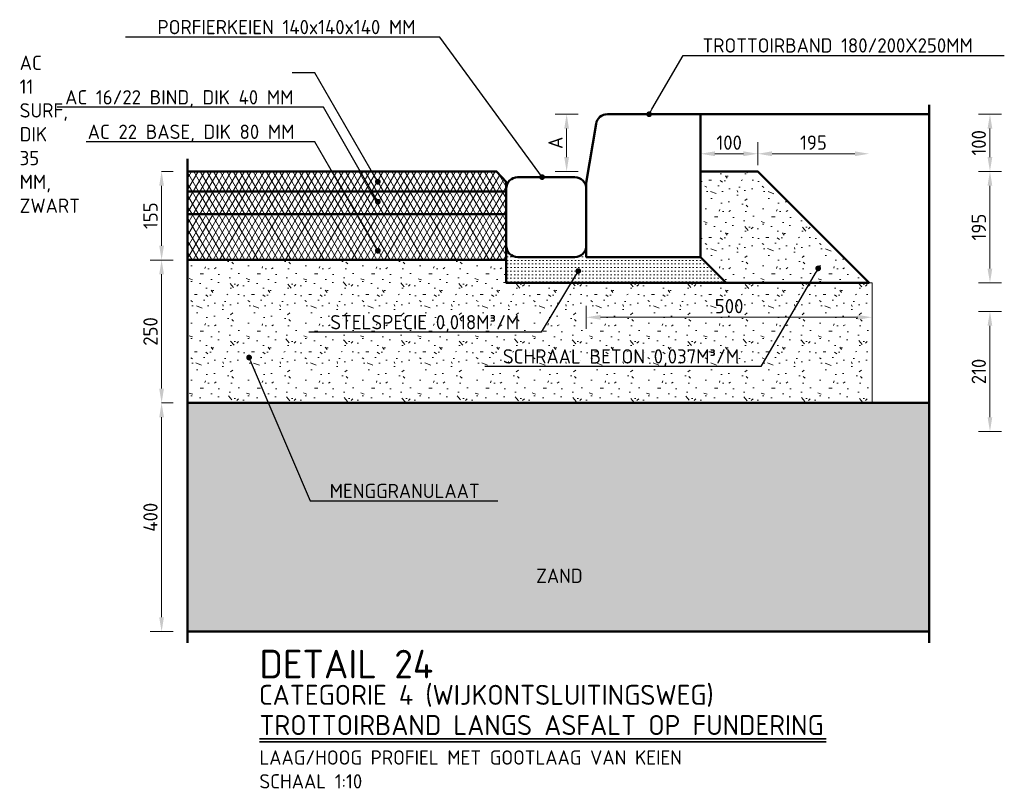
# Model space of a CAD drawing. Header units: metres. Extents: x 92403 to 95147, y 464428 to 465602.
# Tile 238 of 256: x 92596.95 to 92598.67, y 465105.42 to 465106.75. Entities that reach past the tile are written whole.
import ezdxf
from ezdxf import colors
from ezdxf.entities.mleader import LeaderData, LeaderLine
from ezdxf.math import Vec2, Vec3

# ---------------------------------------------------------------- set-up
doc = ezdxf.new("R2010")
doc.units = ezdxf.units.M
doc.linetypes.add('XX-PROJECTGRENS', pattern=[18, 12, -3, 0, -3])
doc.layers.get('0').update_dxf_attribs({"linetype": 'CONTINUOUS'})
doc.layers.get('Defpoints').update_dxf_attribs({"linetype": 'CONTINUOUS'})
for name, color, linetype, lineweight in [('N-WE-GW-GROND_ZAND_CUNETZAND-AD-10', 7, 'CONTINUOUS', 18), ('N-WE-GW-GROND_ZAND_CUNETZAND-WERK-T25', 7, 'CONTINUOUS', 25), ('N-WE-KG-PROJECTGRENS-GD', 7, 'XX-PROJECTGRENS', 50), ('N-WE-VH-KANTOPSLUITING_TROTTOIRBAND_130 150-GD', 210, 'CONTINUOUS', 50), ('N-WE-VH-VERHARDING_ASFALT-AD-10', 252, 'CONTINUOUS', 18), ('N-WE-VH-VERHARDING_ASFALT-GD', 252, 'CONTINUOUS', 50), ('N-WE-VH-VERHARDING_ASFALT-T25', 7, 'CONTINUOUS', 25), ('N-WE-VH-VERHARDING_BETON-AD-10', 252, 'CONTINUOUS', 18), ('N-WE-VH-VERHARDING_BETON_SCHRAAL-GD', 252, 'CONTINUOUS', 50), ('N-WE-VH-VERHARDING_FUNDERING-AD', 252, 'CONTINUOUS', 18), ('N-WE-VH-VERHARDING_FUNDERING-AD-10', 252, 'CONTINUOUS', 18), ('N-WE-VH-VERHARDING_NATUURSTEEN-GD', 252, 'CONTINUOUS', 50), ('N-WE-VH-VERHARDING_TEGEL-GD', 252, 'CONTINUOUS', 50), ('X-XX-AL-TEKENBLAD_TITELBLOK-T25', 7, 'CONTINUOUS', 25), ('X-XX-AL-TEKENBLAD_TITELBLOK-T35', 50, 'CONTINUOUS', 35), ('X-XX-AL-TEKENBLAD_TITELBLOK-T50', 130, 'CONTINUOUS', 50), ('X-XX-AL-VERWIJZING_DETAIL-M', 7, 'CONTINUOUS', 18)]:
    doc.layers.add(name, color=color, linetype=linetype, lineweight=lineweight)
doc.styles.add('NLCS-ISO-ANNOTATIVE-T25', font='NLCS-ISO.ttf', dxfattribs={"height": 2.5})
doc.styles.add('NLCS-ISO-M10-T25', font='NLCS-ISO.ttf', dxfattribs={"height": 0.025})
doc.styles.add('NLCS-ISO-M10-T35', font='NLCS-ISO.ttf', dxfattribs={"height": 0.035})
doc.styles.add('NLCS-ISO-M10-T50', font='NLCS-ISO.ttf', dxfattribs={"height": 0.05})
doc.dimstyles.new('NLCS-M10-T25-PIJL_L2_H1', dxfattribs={"dimscale": 0.01, "dimtxt": 2.5, "dimasz": 2.5, "dimexe": 2, "dimexo": 2, "dimgap": 0.7, "dimtad": 1, "dimzin": 0, "dimdsep": 46, "dimtxsty": 'NLCS-ISO-M10-T25', "dimcen": 2.5, "dimdle": 2, "dimclrd": 256, "dimclre": 256, "dimclrt": 7, "dimadec": 1, "dimazin": 0, "dimtfac": 1, "dimtdec": 3, "dimtofl": 0, "dimtmove": 1, "dimatfit": 0, "dimfxl": 2, "dimfxlon": 1, "dimtfillclr": 256, "dimtolj": 1, "dimtzin": 0, "dimlwd": -1, "dimlwe": -1, "dimarcsym": 0})
pattern_1 = [(0, (2985.47447, 6084.55283), (0, 0.1), [0, -0.1]), (0, (2985.47547, 6084.51783), (0, 0.1), [0, -0.1]), (0, (2985.47847, 6084.57183), (0, 0.1), [0, -0.1]), (338.1986, (2985.426468, 6084.540832), (0.3000000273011, -0.0999999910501), [0.0107703, -0.5277462]), (216.8699, (2985.436468, 6084.536832), (0.29999999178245, 0.2000000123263), [0.005, -0.495]), (130.6013, (2985.432468, 6084.533832), (0.5000000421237, -0.59999990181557), [0.0092195, -0.9127349]), (206.5651, (2985.39947, 6084.52183), (-0.099999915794, -0.1000001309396), [0.0022361, -0.2213707]), (326.3099, (2985.397468, 6084.520832), (0.1999999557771, -0.1000001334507), [0.0036056, -0.3569496]), (108.4349, (2985.40047, 6084.518832), (-0.0999998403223, 0.2000000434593), [0.0031623, -0.3130655]), (225, (2985.46347, 6084.51183), (-2e-17, -0.100000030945), [0.0042426, -0.1371787]), (0, (2985.46047, 6084.50883), (0.1, 0.1), [0.006, -0.094]), (135, (2985.46647, 6084.50883), (-0.100000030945, 9e-18), [0.0042426, -0.1371787]), (251.5651, (2985.45147, 6084.575832), (0.0999998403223, 0.2000000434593), [0.0031623, -0.3130655]), (0, (2985.45047, 6084.57283), (0.1, 0.1), [0.005, -0.095]), (143.1301, (2985.455468, 6084.572832), (-0.29999999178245, 0.2000000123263), [0.005, -0.495]), (213.6901, (2985.398468, 6084.576832), (0.1999999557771, 0.1000001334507), [0.0036056, -0.3569496]), (341.5651, (2985.39547, 6084.574832), (-0.2000000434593, 0.0999998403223), [0.0063246, -0.3099032]), (126.8699, (2985.401468, 6084.572832), (0.2000000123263, -0.29999999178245), [0.005, -0.495]), (0, (2985.42747, 6084.57283), (0, 0.1), [0, -0.1]), (0, (2985.40047, 6084.54683), (0, 0.1), [0, -0.1]), (0, (2985.42847, 6084.50983), (0, 0.1), [0, -0.1]), (0, (2985.45547, 6084.54083), (0, 0.1), [0, -0.1]), (0, (2985.42647, 6084.55783), (0, 0.1), [0, -0.1]), (0, (2985.40447, 6084.56083), (0, 0.1), [0, -0.1]), (0, (2985.41347, 6084.55483), (0, 0.1), [0, -0.1]), (0, (2985.40947, 6084.53083), (0, 0.1), [0, -0.1]), (0, (2985.38547, 6084.53483), (0, 0.1), [0, -0.1]), (0, (2985.38647, 6084.55783), (0, 0.1), [0, -0.1]), (0, (2985.38347, 6084.57983), (0, 0.1), [0, -0.1]), (0, (2985.41447, 6084.58383), (0, 0.1), [0, -0.1]), (0, (2985.43647, 6084.58783), (0, 0.1), [0, -0.1]), (0, (2985.47147, 6084.58383), (0, 0.1), [0, -0.1]), (0, (2985.44747, 6084.55283), (0, 0.1), [0, -0.1]), (0, (2985.43747, 6084.57083), (0, 0.1), [0, -0.1]), (0, (2985.44547, 6084.52283), (0, 0.1), [0, -0.1]), (0, (2985.41547, 6084.51783), (0, 0.1), [0, -0.1]), (0, (2985.44547, 6084.49583), (0, 0.1), [0, -0.1]), (0, (2985.41247, 6084.50183), (0, 0.1), [0, -0.1]), (0, (2985.38047, 6084.49883), (0, 0.1), [0, -0.1]), (0, (2985.39247, 6084.49383), (0, 0.1), [0, -0.1]), (0, (2985.39347, 6084.50783), (0, 0.1), [0, -0.1]), (0, (2985.46047, 6084.49183), (0, 0.1), [0, -0.1]), (0, (2985.47247, 6084.53283), (0, 0.1), [0, -0.1]), (0, (2985.46747, 6084.56283), (0, 0.1), [0, -0.1]), (0, (2985.42147, 6084.49083), (0, 0.1), [0, -0.1])]
pattern_2 = [(60, (92580.33699, 465107.421465), (-0.008660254, 0.005), []), (120, (92580.33699, 465107.421465), (-0.008660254, -0.005), [])]

# ---------------------------------------------------------------- blocks, each defined once
blk = doc.blocks.new('*D477')
at = {"layer": 'Defpoints', "color": 0, "transparency": 16777216}
for p in [(92597.1933, 465106.4883), (92597.1933, 465106.4883), (92597.1933, 465106.3333)]:
    blk.add_point(p, dxfattribs=at)
at = {"layer": 'X-XX-AL-VERWIJZING_DETAIL-M', "transparency": 16777216}
for p, q in [((92597.1933, 465106.4883), (92597.2133, 465106.4883)), ((92597.1933, 465106.3583), (92597.1933, 465106.4633)), ((92597.1933, 465106.3333), (92597.1733, 465106.3333))]:
    blk.add_line(p, q, dxfattribs=at)
for points in [[(92597.1891, 465106.4633), (92597.1974, 465106.4633), (92597.1933, 465106.4883)], [(92597.1891, 465106.3583), (92597.1974, 465106.3583), (92597.1933, 465106.3333)]]:
    blk.add_solid(points, dxfattribs=at)
at = {"layer": 'X-XX-AL-VERWIJZING_DETAIL-M', "color": 7, "transparency": 16777216, "insert": (92597.1738, 465106.4108), "char_height": 0.025, "attachment_point": 5, "rotation": 90, "style": 'NLCS-ISO-M10-T25'}
blk.add_mtext('\\A1;155', dxfattribs=at)
blk = doc.blocks.new('*D478')
at = {"layer": 'Defpoints', "color": 0, "transparency": 16777216}
for p in [(92598.4362, 465106.2433), (92598.6425, 465106.2433), (92598.5362, 465106.0333)]:
    blk.add_point(p, dxfattribs=at)
at = {"layer": 'X-XX-AL-VERWIJZING_DETAIL-M', "transparency": 16777216}
for p, q in [((92598.6225, 465106.2433), (92598.6625, 465106.2433)), ((92598.6425, 465106.0583), (92598.6425, 465106.2183)), ((92598.6225, 465106.0333), (92598.6625, 465106.0333))]:
    blk.add_line(p, q, dxfattribs=at)
for points in [[(92598.6383, 465106.2183), (92598.6466, 465106.2183), (92598.6425, 465106.2433)], [(92598.6383, 465106.0583), (92598.6466, 465106.0583), (92598.6425, 465106.0333)]]:
    blk.add_solid(points, dxfattribs=at)
at = {"layer": 'X-XX-AL-VERWIJZING_DETAIL-M', "color": 7, "transparency": 16777216, "insert": (92598.623, 465106.1383), "char_height": 0.025, "attachment_point": 5, "rotation": 90, "style": 'NLCS-ISO-M10-T25'}
blk.add_mtext('\\A1;210', dxfattribs=at)
blk = doc.blocks.new('*D479')
at = {"layer": 'Defpoints', "color": 0, "transparency": 16777216}
for p in [(92598.2362, 465106.4883), (92598.6425, 465106.4883), (92598.3862, 465106.2933)]:
    blk.add_point(p, dxfattribs=at)
at = {"layer": 'X-XX-AL-VERWIJZING_DETAIL-M', "transparency": 16777216}
for p, q in [((92598.6225, 465106.4883), (92598.6625, 465106.4883)), ((92598.6425, 465106.3183), (92598.6425, 465106.4633)), ((92598.6225, 465106.2933), (92598.6625, 465106.2933))]:
    blk.add_line(p, q, dxfattribs=at)
for points in [[(92598.6383, 465106.4633), (92598.6466, 465106.4633), (92598.6425, 465106.4883)], [(92598.6383, 465106.3183), (92598.6466, 465106.3183), (92598.6425, 465106.2933)]]:
    blk.add_solid(points, dxfattribs=at)
at = {"layer": 'X-XX-AL-VERWIJZING_DETAIL-M', "color": 7, "transparency": 16777216, "insert": (92598.623, 465106.3908), "char_height": 0.025, "attachment_point": 5, "rotation": 90, "style": 'NLCS-ISO-M10-T25'}
blk.add_mtext('\\A1;195', dxfattribs=at)
blk = doc.blocks.new('*D480')
at = {"layer": 'Defpoints', "color": 0, "transparency": 16777216}
for p in [(92598.2862, 465106.5883), (92598.6425, 465106.5883), (92598.2362, 465106.4883)]:
    blk.add_point(p, dxfattribs=at)
at = {"layer": 'X-XX-AL-VERWIJZING_DETAIL-M', "transparency": 16777216}
for p, q in [((92598.6225, 465106.5883), (92598.6625, 465106.5883)), ((92598.6425, 465106.5133), (92598.6425, 465106.5633)), ((92598.6225, 465106.4883), (92598.6625, 465106.4883))]:
    blk.add_line(p, q, dxfattribs=at)
for points in [[(92598.6383, 465106.5633), (92598.6466, 465106.5633), (92598.6425, 465106.5883)], [(92598.6383, 465106.5133), (92598.6466, 465106.5133), (92598.6425, 465106.4883)]]:
    blk.add_solid(points, dxfattribs=at)
at = {"layer": 'X-XX-AL-VERWIJZING_DETAIL-M', "color": 7, "transparency": 16777216, "insert": (92598.623, 465106.5383), "char_height": 0.025, "attachment_point": 5, "rotation": 90, "style": 'NLCS-ISO-M10-T25'}
blk.add_mtext('\\A1;100', dxfattribs=at)
blk = doc.blocks.new('*D481')
at = {"layer": 'Defpoints', "color": 0, "transparency": 16777216}
for p in [(92598.4312, 465106.5192), (92598.2362, 465106.4683), (92598.4312, 465106.2933)]:
    blk.add_point(p, dxfattribs=at)
at = {"layer": 'X-XX-AL-VERWIJZING_DETAIL-M', "transparency": 16777216}
for p, q in [((92598.2362, 465106.4992), (92598.2362, 465106.5392)), ((92598.2612, 465106.5192), (92598.4062, 465106.5192))]:
    blk.add_line(p, q, dxfattribs=at)
for points in [[(92598.2612, 465106.5234), (92598.2612, 465106.515), (92598.2362, 465106.5192)], [(92598.4062, 465106.5234), (92598.4062, 465106.515), (92598.4312, 465106.5192)]]:
    blk.add_solid(points, dxfattribs=at)
at = {"layer": 'X-XX-AL-VERWIJZING_DETAIL-M', "color": 7, "transparency": 16777216, "insert": (92598.3337, 465106.5387), "char_height": 0.025, "attachment_point": 5, "style": 'NLCS-ISO-M10-T25'}
blk.add_mtext('\\A1;195', dxfattribs=at)
blk = doc.blocks.new('*D482')
at = {"layer": 'Defpoints', "color": 0, "transparency": 16777216}
for p in [(92597.1933, 465106.0833), (92597.1933, 465105.6833), (92597.2387, 465105.6833)]:
    blk.add_point(p, dxfattribs=at)
at = {"layer": 'X-XX-AL-VERWIJZING_DETAIL-M', "transparency": 16777216}
for p, q in [((92597.1933, 465106.0833), (92597.2133, 465106.0833)), ((92597.1933, 465106.0583), (92597.1933, 465105.7083)), ((92597.2133, 465105.6833), (92597.1733, 465105.6833))]:
    blk.add_line(p, q, dxfattribs=at)
for points in [[(92597.1891, 465106.0583), (92597.1974, 465106.0583), (92597.1933, 465106.0833)], [(92597.1891, 465105.7083), (92597.1974, 465105.7083), (92597.1933, 465105.6833)]]:
    blk.add_solid(points, dxfattribs=at)
at = {"layer": 'X-XX-AL-VERWIJZING_DETAIL-M', "color": 7, "transparency": 16777216, "insert": (92597.1738, 465105.8833), "char_height": 0.025, "attachment_point": 5, "rotation": 90, "style": 'NLCS-ISO-M10-T25'}
blk.add_mtext('\\A1;400', dxfattribs=at)
blk = doc.blocks.new('*D483')
at = {"layer": 'Defpoints', "color": 0, "transparency": 16777216}
for p in [(92598.2362, 465106.5192), (92598.1362, 465106.4883), (92598.2362, 465106.4683)]:
    blk.add_point(p, dxfattribs=at)
at = {"layer": 'X-XX-AL-VERWIJZING_DETAIL-M', "transparency": 16777216}
for p, q in [((92598.2362, 465106.4992), (92598.2362, 465106.5392)), ((92598.1612, 465106.5192), (92598.2112, 465106.5192))]:
    blk.add_line(p, q, dxfattribs=at)
for points in [[(92598.1612, 465106.5234), (92598.1612, 465106.515), (92598.1362, 465106.5192)], [(92598.2112, 465106.5234), (92598.2112, 465106.515), (92598.2362, 465106.5192)]]:
    blk.add_solid(points, dxfattribs=at)
at = {"layer": 'X-XX-AL-VERWIJZING_DETAIL-M', "color": 7, "transparency": 16777216, "insert": (92598.1862, 465106.5387), "char_height": 0.025, "attachment_point": 5, "style": 'NLCS-ISO-M10-T25'}
blk.add_mtext('\\A1;100', dxfattribs=at)
blk = doc.blocks.new('_Dot')
at = {"color": 0, "linetype": 'ByBlock', "lineweight": -2}
blk.add_line((-0.5, 0), (-1, 0), dxfattribs=at)
at = {"color": 0, "linetype": 'ByBlock', "const_width": 0.5}
blk.add_lwpolyline([(-0.25, 0, 1), (0.25, 0, 1)], format="xyb", close=True, dxfattribs=at)
blk = doc.blocks.new('*D484')
at = {"layer": 'Defpoints', "color": 0, "transparency": 16777216}
for p in [(92597.1933, 465106.3333), (92597.1933, 465106.3333), (92597.1933, 465106.0833)]:
    blk.add_point(p, dxfattribs=at)
at = {"layer": 'X-XX-AL-VERWIJZING_DETAIL-M', "transparency": 16777216}
for p, q in [((92597.1933, 465106.3333), (92597.2133, 465106.3333)), ((92597.1933, 465106.1083), (92597.1933, 465106.3083)), ((92597.1933, 465106.0833), (92597.2133, 465106.0833))]:
    blk.add_line(p, q, dxfattribs=at)
for points in [[(92597.1891, 465106.3083), (92597.1974, 465106.3083), (92597.1933, 465106.3333)], [(92597.1891, 465106.1083), (92597.1974, 465106.1083), (92597.1933, 465106.0833)]]:
    blk.add_solid(points, dxfattribs=at)
at = {"layer": 'X-XX-AL-VERWIJZING_DETAIL-M', "color": 7, "transparency": 16777216, "insert": (92597.1738, 465106.2083), "char_height": 0.025, "attachment_point": 5, "rotation": 90, "style": 'NLCS-ISO-M10-T25'}
blk.add_mtext('\\A1;250', dxfattribs=at)
blk = doc.blocks.new('*D740')
at = {"layer": 'Defpoints', "color": 0, "transparency": 16777216}
for p in [(92597.9362, 465106.3383), (92598.4362, 465106.2733), (92598.4362, 465106.2331)]:
    blk.add_point(p, dxfattribs=at)
at = {"layer": 'X-XX-AL-VERWIJZING_DETAIL-M', "transparency": 16777216}
for p, q in [((92597.9362, 465106.2531), (92597.9362, 465106.2131)), ((92598.4362, 465106.2531), (92598.4362, 465106.2131)), ((92597.9612, 465106.2331), (92598.4112, 465106.2331))]:
    blk.add_line(p, q, dxfattribs=at)
for points in [[(92597.9612, 465106.2373), (92597.9612, 465106.2289), (92597.9362, 465106.2331)], [(92598.4112, 465106.2373), (92598.4112, 465106.2289), (92598.4362, 465106.2331)]]:
    blk.add_solid(points, dxfattribs=at)
at = {"layer": 'X-XX-AL-VERWIJZING_DETAIL-M', "color": 7, "transparency": 16777216, "insert": (92598.1862, 465106.2526), "char_height": 0.025, "attachment_point": 5, "style": 'NLCS-ISO-M10-T25'}
blk.add_mtext('\\A1;500', dxfattribs=at)
blk = doc.blocks.new('*D711')
at = {"layer": 'Defpoints', "color": 0, "transparency": 16777216}
for p in [(92597.9019, 465106.5883), (92597.9732, 465106.5883), (92597.7793, 465106.4883)]:
    blk.add_point(p, dxfattribs=at)
at = {"layer": 'X-XX-AL-VERWIJZING_DETAIL-M', "transparency": 16777216}
for p, q in [((92597.9219, 465106.5883), (92597.8819, 465106.5883)), ((92597.9019, 465106.5133), (92597.9019, 465106.5633)), ((92597.8819, 465106.4883), (92597.9219, 465106.4883))]:
    blk.add_line(p, q, dxfattribs=at)
for points in [[(92597.8977, 465106.5633), (92597.906, 465106.5633), (92597.9019, 465106.5883)], [(92597.8977, 465106.5133), (92597.906, 465106.5133), (92597.9019, 465106.4883)]]:
    blk.add_solid(points, dxfattribs=at)
at = {"layer": 'X-XX-AL-VERWIJZING_DETAIL-M', "color": 7, "transparency": 16777216, "insert": (92597.8824, 465106.5383), "char_height": 0.025, "attachment_point": 5, "rotation": 90, "style": 'NLCS-ISO-M10-T25'}
blk.add_mtext('\\A1;A', dxfattribs=at)

msp = doc.modelspace()

# ---------------------------------------------------------------- hatches: boundary and pattern name
at = {"layer": 'N-WE-GW-GROND_ZAND_CUNETZAND-AD-10'}
h = msp.add_hatch(dxfattribs=at)
h.set_pattern_fill('AGW-GROND_ZAND_CUNETZAND', color=256, scale=0.01, pattern_type=2)
h.set_pattern_definition([(0, (2985.3794685, 6084.438832), (0.00625, 0.00625), [0, -0.0125])])
h.paths.add_polyline_path([(92597.238651, 465106.083332), (92597.238651, 465105.683332), (92598.536209, 465105.683332), (92598.536209, 465106.083332), (92597.451274, 465106.083332)])
at = {"layer": 'N-WE-VH-VERHARDING_ASFALT-AD-10'}
h = msp.add_hatch(dxfattribs=at)
h.set_pattern_fill('AVH-ASFALT', color=256, scale=0.01, pattern_type=2)
h.set_pattern_definition(pattern_2)
h.paths.add_polyline_path([(92597.238651, 465106.488332), (92597.238651, 465106.453332), (92597.796209, 465106.453229), (92597.796209, 465106.458082), (92597.796209, 465106.470295), (92597.779275, 465106.488332)])
h = msp.add_hatch(dxfattribs=at)
h.set_pattern_fill('AVH-ASFALT', color=256, scale=0.01, pattern_type=2)
h.set_pattern_definition(pattern_2)
h.paths.add_polyline_path([(92597.796209, 465106.453229), (92597.238651, 465106.453332), (92597.238651, 465106.413332), (92597.796209, 465106.413332)])
h = msp.add_hatch(dxfattribs=at)
h.set_pattern_fill('AVH-ASFALT', color=256, scale=0.01, pattern_type=2)
h.set_pattern_definition(pattern_2)
h.paths.add_polyline_path([(92597.796209, 465106.333332), (92597.796209, 465106.413332), (92597.238651, 465106.413332), (92597.238651, 465106.333332)])
at = {"layer": 'N-WE-VH-VERHARDING_BETON-AD-10'}
h = msp.add_hatch(dxfattribs=at)
h.set_pattern_fill('AVH-BETON_SCHRAAL', color=256, scale=0.01, pattern_type=2)
h.set_pattern_definition(pattern_1)
h.paths.add_polyline_path([(92598.38623, 465106.338295), (92598.236209, 465106.488332), (92598.136209, 465106.488332), (92598.136209, 465106.338332), (92598.181209, 465106.293332), (92598.431209, 465106.293332)])
at = {"layer": 'N-WE-VH-VERHARDING_FUNDERING-AD-10'}
h = msp.add_hatch(dxfattribs=at)
h.set_pattern_fill('AVH-FUNDERING_ZANDCEMENTSTAB', color=256, scale=0.01, pattern_type=2)
h.set_pattern_definition([(0, (2985.3794685, 6084.488832), (0.03125, 0.00625), [0, -0.00625])])
edge = h.paths.add_edge_path()
edge.add_arc((92597.816459, 465106.358556), 0.02025, 180, 270, ccw=False)
edge.add_line((92597.796209, 465106.358556), (92597.796209, 465106.293332))
edge.add_line((92597.796209, 465106.293332), (92598.181209, 465106.293332))
edge.add_line((92598.181209, 465106.293332), (92598.136209, 465106.338332))
edge.add_line((92598.136209, 465106.338332), (92597.936209, 465106.338332))
edge.add_line((92597.936209, 465106.338332), (92597.936209, 465106.358549))
edge.add_arc((92597.915959, 465106.358556), 0.02025, 270, 359.979414, ccw=False)
edge.add_line((92597.915959, 465106.338306), (92597.866209, 465106.338306))
edge.add_line((92597.866209, 465106.338306), (92597.816459, 465106.338306))
h.paths.add_polyline_path([(92597.915959, 465106.338306), (92597.87266, 465106.338306), (92597.866209, 465106.338306)], flags=16)
h = msp.add_hatch(dxfattribs=at)
h.set_pattern_fill('AVH-FUNDERING_GRANULAAT', color=256, scale=0.01, pattern_type=2)
h.set_pattern_definition(pattern_1)
h.paths.add_polyline_path([(92598.436202, 465106.083332), (92598.436209, 465106.293332), (92597.796209, 465106.293332), (92597.796209, 465106.333332), (92597.238651, 465106.333332), (92597.238651, 465106.083332)])

# ---------------------------------------------------------------- linework, layer by layer
at = {"layer": 'N-WE-KG-PROJECTGRENS-GD'}
for p, q in [((92598.536209, 465105.663369), (92598.536209, 465106.604831)), ((92597.238651, 465106.510576), (92597.238651, 465105.663332))]:
    msp.add_line(p, q, dxfattribs=at)
at = {"layer": 'N-WE-VH-KANTOPSLUITING_TROTTOIRBAND_130 150-GD', "flags": 128}
msp.add_lwpolyline([(92597.953423, 465106.57162), (92597.936209, 465106.468332), (92597.936209, 465106.338332), (92598.136209, 465106.338332), (92598.136209, 465106.588332), (92597.973151, 465106.588332, 0.36662936)], format="xyb", close=True, dxfattribs=at)
at = {"layer": 'N-WE-VH-VERHARDING_ASFALT-GD'}
for points in [[(92597.238651, 465106.488332), (92597.779275, 465106.488332), (92597.796209, 465106.470295), (92597.796209, 465106.458082)], [(92597.238651, 465106.453332), (92597.796209, 465106.453229)], [(92597.238651, 465106.413332), (92597.796209, 465106.413332)], [(92597.238651, 465106.333332), (92597.796209, 465106.333332)], [(92597.238651, 465106.083332), (92597.451274, 465106.083332), (92597.451274, 465106.083332), (92598.536209, 465106.083332)], [(92597.238651, 465105.683332), (92598.536209, 465105.683332)]]:
    msp.add_lwpolyline(points, dxfattribs=at)
at = {"layer": 'N-WE-VH-VERHARDING_BETON_SCHRAAL-GD'}
msp.add_lwpolyline([(92598.431209, 465106.293332), (92598.181209, 465106.293332), (92598.136209, 465106.338332), (92598.136209, 465106.488332), (92598.236209, 465106.488332), (92598.386193, 465106.338332), (92598.386193, 465106.338332)], close=True, dxfattribs=at)
msp.add_lwpolyline([(92597.796209, 465106.358556), (92597.796209, 465106.293332), (92598.181209, 465106.293332), (92598.181209, 465106.293332)], dxfattribs=at)
at = {"layer": 'N-WE-VH-VERHARDING_FUNDERING-AD', "flags": 128}
for points in [[(92598.386276, 465106.293332), (92598.436209, 465106.293332)], [(92598.436209, 465106.293332), (92598.436209, 465106.083332)]]:
    msp.add_lwpolyline(points, dxfattribs=at)
at = {"layer": 'N-WE-VH-VERHARDING_NATUURSTEEN-GD', "flags": 128}
msp.add_lwpolyline([(92597.915959, 465106.478332, -0.41421356), (92597.936209, 465106.458082), (92597.936209, 465106.358556, -0.41421356), (92597.915959, 465106.338306), (92597.816459, 465106.338306, -0.41421356), (92597.796209, 465106.358556), (92597.796209, 465106.458082, -0.41421356), (92597.816459, 465106.478332)], format="xyb", close=True, dxfattribs=at)
at = {"layer": 'N-WE-VH-VERHARDING_TEGEL-GD', "flags": 128}
msp.add_lwpolyline([(92598.136209, 465106.588332), (92598.536209, 465106.588332)], dxfattribs=at)
at = {"layer": 'X-XX-AL-TEKENBLAD_TITELBLOK-T35'}
for p, q in [((92597.364403, 465105.495367), (92598.355829, 465105.495367)), ((92597.364403, 465105.490367), (92598.355829, 465105.490367))]:
    msp.add_line(p, q, dxfattribs=at)

# ---------------------------------------------------------------- texts
at = {"layer": 'N-WE-GW-GROND_ZAND_CUNETZAND-WERK-T25', "insert": (92597.848514, 465105.76826), "char_height": 0.025, "attachment_point": 7, "style": 'NLCS-ISO-ANNOTATIVE-T25'}
msp.add_mtext('ZAND', dxfattribs=at)
at = {"layer": 'X-XX-AL-TEKENBLAD_TITELBLOK-T25', "insert": (92597.364403, 465105.408715), "char_height": 0.025, "attachment_point": 7, "style": 'NLCS-ISO-M10-T25'}
msp.add_mtext('LAAG/HOOG PROFIEL MET GOOTLAAG VAN KEIEN\\PSCHAAL 1:10', dxfattribs=at)
at = {"layer": 'X-XX-AL-TEKENBLAD_TITELBLOK-T35', "char_height": 0.035, "width": 1.298086, "attachment_point": 7, "style": 'NLCS-ISO-M10-T35'}
for s, insert in [('CATEGORIE 4 (WIJKONTSLUITINGSWEG)', (92597.363536, 465105.5516)), ('TROTTOIRBAND LANGS ASFALT OP FUNDERING', (92597.364403, 465105.502142))]:
    msp.add_mtext(s, dxfattribs=dict(at, insert=insert))
at = {"layer": 'X-XX-AL-TEKENBLAD_TITELBLOK-T50', "insert": (92597.364403, 465105.60131), "char_height": 0.05, "width": 1.298086, "attachment_point": 7, "style": 'NLCS-ISO-M10-T50'}
msp.add_mtext('DETAIL 24', dxfattribs=at)

# ---------------------------------------------------------------- dimensions: what is measured, and where the dimension line sits
at = {"layer": 'X-XX-AL-VERWIJZING_DETAIL-M'}
dim = msp.add_linear_dim(base=(92597.901872, 465106.588332), p1=(92597.779275, 465106.488332), p2=(92597.973151, 465106.588332), angle=90, text='A', dimstyle='NLCS-M10-T25-PIJL_L2_H1', override={"dimdec": 0, "dimlfac": 1000}, dxfattribs=at)
dim.commit()
dim.dimension.update_dxf_attribs({"geometry": '*D711', "text_midpoint": (92597.882372, 465106.538332)})
for base, p1, p2, picture, middle in [((92598.642477, 465106.588332), (92598.236209, 465106.488332), (92598.286187, 465106.588332), '*D480', (92598.622977, 465106.538332)), ((92597.193267, 465106.488332), (92597.193267, 465106.333332), (92597.193267, 465106.488332), '*D477', (92597.173767, 465106.410832)), ((92598.642477, 465106.488332), (92598.386193, 465106.293332), (92598.236209, 465106.488332), '*D479', (92598.622977, 465106.390832)), ((92597.193267, 465106.333332), (92597.193267, 465106.083332), (92597.193267, 465106.333332), '*D484', (92597.173767, 465106.208332)), ((92598.642477, 465106.243332), (92598.536209, 465106.033332), (92598.436209, 465106.243332), '*D478', (92598.622977, 465106.138332)), ((92597.193267, 465105.683332), (92597.193267, 465106.083332), (92597.238651, 465105.683332), '*D482', (92597.173767, 465105.883332))]:
    dim = msp.add_linear_dim(base=base, p1=p1, p2=p2, angle=90, dimstyle='NLCS-M10-T25-PIJL_L2_H1', override={"dimdec": 0, "dimlfac": 1000}, dxfattribs=at)
    dim.commit()
    dim.dimension.update_dxf_attribs({"geometry": picture, "text_midpoint": middle})
for base, p1, p2, override, picture, middle in [((92598.236209, 465106.519199), (92598.136209, 465106.488332), (92598.236209, 465106.468332), {"dimdec": 0, "dimlfac": 1000, "dimse1": 1}, '*D483', (92598.186209, 465106.538699)), ((92598.431209, 465106.519199), (92598.236209, 465106.468332), (92598.431209, 465106.293332), {"dimdec": 0, "dimlfac": 1000, "dimse2": 1}, '*D481', (92598.333709, 465106.538699)), ((92598.436209, 465106.23311), (92597.936209, 465106.338332), (92598.436209, 465106.273332), {"dimdec": 0, "dimlfac": 1000}, '*D740', (92598.186209, 465106.25261))]:
    dim = msp.add_linear_dim(base=base, p1=p1, p2=p2, dimstyle='NLCS-M10-T25-PIJL_L2_H1', override=override, dxfattribs=at)
    dim.commit()
    dim.dimension.update_dxf_attribs({"geometry": picture, "text_midpoint": middle})

# ---------------------------------------------------------------- leaders
at = {"layer": 'N-WE-VH-VERHARDING_ASFALT-T25', "linetype": 'ByBlock'}
ml = msp.add_multileader_mtext('Standard', dxfattribs=at)
ml.set_content('PORFIERKEIEN 140x140x140 MM', color=7, style='NLCS-ISO-M10-T25')
ml.set_leader_properties(color=256, lineweight=-1)
ml.set_arrow_properties(name='DOT')
ml.build(insert=Vec2(0, 0))
ml.multileader.update_dxf_attribs({"text_left_attachment_type": 5, "text_right_attachment_type": 5, "dogleg_length": 2.5, "arrow_head_size": 0.01, "scale": 0.01})
ctx = ml.context
ctx.base_point, ctx.scale, ctx.char_height, ctx.arrow_head_size, ctx.landing_gap_size, ctx.plane_origin = Vec3(92597.177047, 465106.723288), 0.01, 0.025, 0.01, 0.009, Vec3(92597.858938, 465106.478332)
ctx.left_attachment, ctx.right_attachment = 5, 5
notes = []
notes.append((ctx, [(0, (1, 1, 0), (92597.680047, 465106.723288), (-1, 0), 0.025, [(0, [(92597.858938, 465106.478332)], 0, [])])]))
ctx.mtext.insert, ctx.mtext.flow_direction = Vec3(92597.186047, 465106.753288), 5
ml = msp.add_multileader_mtext('Standard', dxfattribs=at)
ml.set_content('TROTTOIRBAND 180/200X250MM', color=7, style='NLCS-ISO-M10-T25')
ml.set_leader_properties(color=256, lineweight=-1)
ml.set_arrow_properties(name='DOT')
ml.build(insert=Vec2(0, 0))
ml.multileader.update_dxf_attribs({"text_left_attachment_type": 5, "text_right_attachment_type": 5, "dogleg_length": 2.5, "arrow_head_size": 0.01, "scale": 0.01})
ctx = ml.context
ctx.base_point, ctx.scale, ctx.char_height, ctx.arrow_head_size, ctx.landing_gap_size, ctx.plane_origin = Vec3(92598.130587, 465106.691178), 0.01, 0.025, 0.01, 0.009, Vec3(92598.046209, 465106.588332)
ctx.left_attachment, ctx.right_attachment = 5, 5
notes.append((ctx, [(0, (1, 1, 0), (92598.105587, 465106.691178), (1, 0), 0.025, [(0, [(92598.046209, 465106.588332)], 0, [])])]))
ctx.mtext.insert, ctx.mtext.flow_direction = Vec3(92598.139587, 465106.721178), 5
ml = msp.add_multileader_mtext('Standard', dxfattribs=at)
ml.set_content('\\A1;AC 11 SURF, DIK 35 MM, ZWART', color=7, style='NLCS-ISO-M10-T25')
ml.set_leader_properties(color=256, lineweight=-1)
ml.set_arrow_properties(name='DOT')
ml.build(insert=Vec2(0, 0))
ml.multileader.update_dxf_attribs({"text_left_attachment_type": 5, "text_right_attachment_type": 5, "dogleg_length": 0.025, "arrow_head_size": 0.01, "scale": 0.01})
ctx = ml.context
ctx.base_point, ctx.scale, ctx.char_height, ctx.arrow_head_size, ctx.landing_gap_size, ctx.plane_origin = Vec3(92596.936, 465106.660846), 0.01, 0.025, 0.01, 0.009, Vec3(92597.571573, 465106.470195)
ctx.left_attachment, ctx.right_attachment = 5, 5
notes.append((ctx, [(0, (1, 1, 0), (92597.4615, 465106.660846), (-1, 0), 0.025, [(0, [(92597.571573, 465106.470195)], 0, [])])]))
ctx.mtext.insert, ctx.mtext.width, ctx.mtext.flow_direction = Vec3(92596.945, 465106.690846), 0.58795303, 5
ml = msp.add_multileader_mtext('Standard', dxfattribs=at)
ml.set_content('\\A1;AC 16/22 BIND, DIK 40 MM', color=7, style='NLCS-ISO-M10-T25')
ml.set_leader_properties(color=256, lineweight=-1)
ml.set_arrow_properties(name='DOT')
ml.build(insert=Vec2(0, 0))
ml.multileader.update_dxf_attribs({"text_left_attachment_type": 5, "text_right_attachment_type": 5, "dogleg_length": 0.025, "arrow_head_size": 0.01, "scale": 0.01})
ctx = ml.context
ctx.base_point, ctx.scale, ctx.char_height, ctx.arrow_head_size, ctx.landing_gap_size, ctx.plane_origin = Vec3(92597.015539, 465106.600487), 0.01, 0.025, 0.01, 0.009, Vec3(92597.571573, 465106.435349)
ctx.left_attachment, ctx.right_attachment = 5, 5
notes.append((ctx, [(0, (1, 1, 0), (92597.47623, 465106.600487), (-1, 0), 0.043941, [(0, [(92597.571573, 465106.435349)], 0, [])])]))
ctx.mtext.insert, ctx.mtext.flow_direction = Vec3(92597.024539, 465106.630487), 5
ml = msp.add_multileader_mtext('Standard', dxfattribs=at)
ml.set_content('AC 22 BASE, DIK 80 MM', color=7, style='NLCS-ISO-M10-T25')
ml.set_leader_properties(color=256, lineweight=-1)
ml.set_arrow_properties(name='DOT')
ml.build(insert=Vec2(0, 0))
ml.multileader.update_dxf_attribs({"text_left_attachment_type": 5, "text_right_attachment_type": 5, "dogleg_length": 0.025, "arrow_head_size": 0.01, "scale": 0.01})
ctx = ml.context
ctx.base_point, ctx.scale, ctx.char_height, ctx.arrow_head_size, ctx.landing_gap_size, ctx.plane_origin = Vec3(92597.055007, 465106.540128), 0.01, 0.025, 0.01, 0.009, Vec3(92597.571573, 465106.349477)
ctx.left_attachment, ctx.right_attachment = 5, 5
notes.append((ctx, [(0, (1, 1, 0), (92597.4615, 465106.540128), (-1, 0), 0.027243, [(0, [(92597.571573, 465106.349477)], 0, [])])]))
ctx.mtext.insert, ctx.mtext.flow_direction = Vec3(92597.064007, 465106.570128), 5
ml = msp.add_multileader_mtext('Standard', dxfattribs=at)
ml.set_content('\\A1;STELSPECIE 0,018M³/M', color=7, style='NLCS-ISO-M10-T25')
ml.set_leader_properties(color=256, lineweight=-1)
ml.set_arrow_properties(name='DOT')
ml.build(insert=Vec2(0, 0))
ml.multileader.update_dxf_attribs({"text_left_attachment_type": 5, "text_right_attachment_type": 5, "dogleg_length": 2.5, "arrow_head_size": 0.01, "scale": 0.01})
ctx = ml.context
ctx.base_point, ctx.scale, ctx.char_height, ctx.arrow_head_size, ctx.landing_gap_size, ctx.plane_origin = Vec3(92597.479414, 465106.207013), 0.01, 0.025, 0.01, 0.009, Vec3(92597.311596, 465106.350458)
ctx.left_attachment, ctx.right_attachment = 5, 5
notes.append((ctx, [(1, (1, 1, 0), (92597.857414, 465106.207013), (-1, 0), 0.025, [(0, [(92597.922196, 465106.314028)], 0, [])])]))
ctx.mtext.insert, ctx.mtext.flow_direction = Vec3(92597.488414, 465106.237013), 5
ml = msp.add_multileader_mtext('Standard', dxfattribs=at)
ml.set_content('\\A1;SCHRAAL BETON 0,037M³/M', color=7, style='NLCS-ISO-M10-T25')
ml.set_leader_properties(color=256, lineweight=-1)
ml.set_arrow_properties(name='DOT')
ml.build(insert=Vec2(0, 0))
ml.multileader.update_dxf_attribs({"text_left_attachment_type": 5, "text_right_attachment_type": 5, "dogleg_length": 2.5, "arrow_head_size": 0.01, "scale": 0.01})
ctx = ml.context
ctx.base_point, ctx.scale, ctx.char_height, ctx.arrow_head_size, ctx.landing_gap_size, ctx.plane_origin = Vec3(92597.781286, 465106.147189), 0.01, 0.025, 0.01, 0.009, Vec3(92597.695968, 465106.290634)
ctx.left_attachment, ctx.right_attachment = 5, 5
notes.append((ctx, [(1, (1, 1, 0), (92598.241786, 465106.147189), (-1, 0), 0.025, [(0, [(92598.342008, 465106.318729)], 0, [])])]))
ctx.mtext.insert, ctx.mtext.flow_direction = Vec3(92597.790286, 465106.177189), 5
ml = msp.add_multileader_mtext('Standard', dxfattribs=at)
ml.set_content('\\A1;MENGGRANULAAT', color=7, style='NLCS-ISO-M10-T25')
ml.set_leader_properties(color=256, lineweight=-1)
ml.set_arrow_properties(name='DOT')
ml.build(insert=Vec2(0, 0))
ml.multileader.update_dxf_attribs({"text_left_attachment_type": 5, "text_right_attachment_type": 5, "dogleg_length": 2.5, "arrow_head_size": 0.01, "scale": 0.01})
ctx = ml.context
ctx.base_point, ctx.scale, ctx.char_height, ctx.arrow_head_size, ctx.landing_gap_size, ctx.plane_origin = Vec3(92597.478359, 465105.91177), 0.01, 0.025, 0.01, 0.009, Vec3(92597.370541, 465106.120634)
ctx.left_attachment, ctx.right_attachment = 5, 5
notes.append((ctx, [(0, (1, 1, 0), (92597.453359, 465105.91177), (1, 0), 0.025, [(0, [(92597.346315, 465106.162752)], 0, [])])]))
ctx.mtext.insert, ctx.mtext.flow_direction = Vec3(92597.487359, 465105.94177), 5
for ctx, leaders in notes:
    for number, flags, end, landing, length, lines in leaders:
        leader = LeaderData()
        leader.index, (leader.has_last_leader_line, leader.has_dogleg_vector, leader.attachment_direction) = number, flags
        leader.last_leader_point, leader.dogleg_vector, leader.dogleg_length = Vec3(end), Vec3(landing), length
        for number, points, colour, breaks in lines:
            line = LeaderLine()
            line.index, line.vertices, line.color, line.breaks = number, Vec3.list(points), colors.encode_raw_color(colour), breaks
            leader.lines.append(line)
        ctx.leaders.append(leader)

doc.saveas('drawing.dxf')
